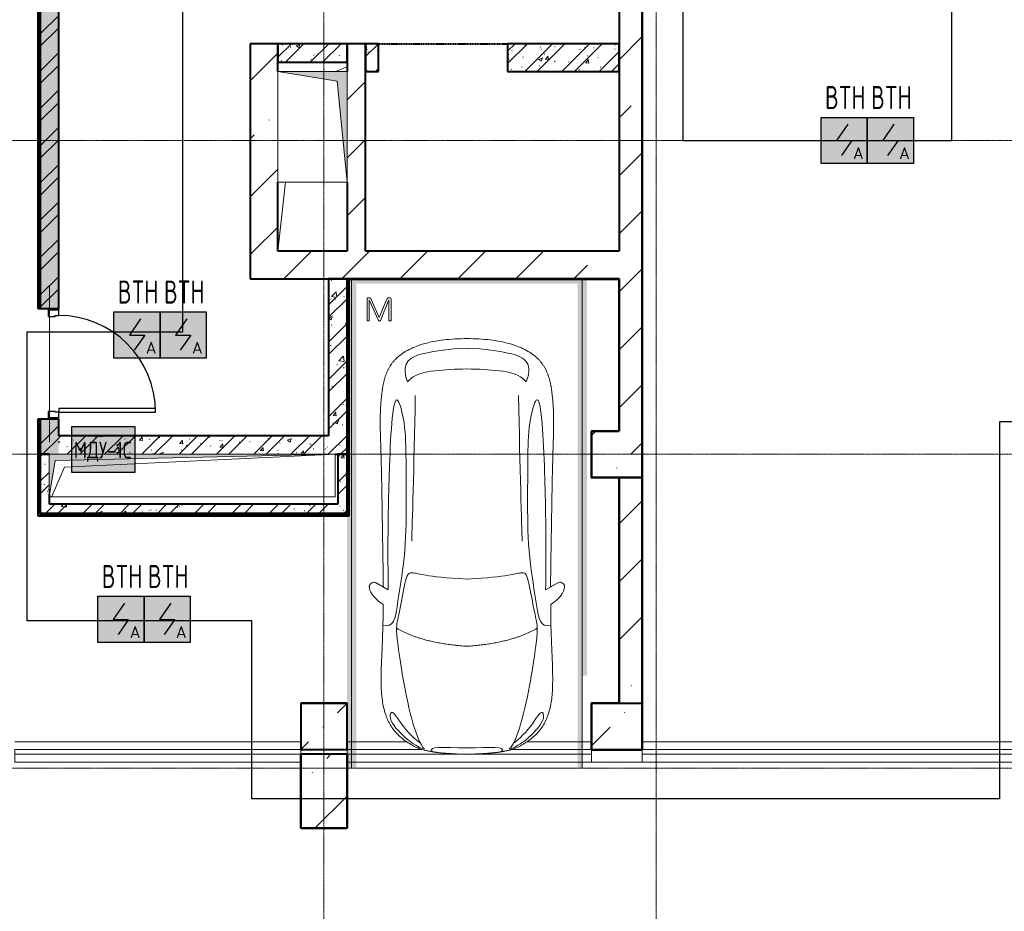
# Model space of a CAD drawing. Header units: millimetres. Extents: x -135639 to 224623, y -383017 to -59102.
# Tile 136 of 256: x 121296 to 131969, y -347868 to -338207. Entities that reach past the tile are written whole.
import ezdxf
from ezdxf.enums import TextEntityAlignment as Align

# ---------------------------------------------------------------- set-up
doc = ezdxf.new("R2010")
doc.units = ezdxf.units.MM
for name, pattern in [('CONTINOUS', [0]), ('Линия сетки', [25, 20, -2.5, 0, -2.5]), ('Невидимые', [5, 3, -2]), ('Штрих_3_1_5_', [4.5, 3, -1.5]), ('Штрих_3_3_', [6, 3, -3]), ('Штриховая_ш3 п1_5', [4.5, 3, -1.5])]:
    doc.linetypes.add(name, pattern=pattern)
for name, color, linetype, lineweight in [('A-000-M_MASS', 7, 'Continuous', 18), ('A-000-MH_MASS', 7, 'Невидимые', 18), ('A-200-M_WALL', 7, 'Continuous', 18), ('A-200-M_WALL_EXT', 7, 'Continuous', 18), ('A-200-M_WALL_INT', 7, 'Continuous', 18), ('A-200-M_WALL_PAT', 7, 'Continuous', 40), ('A-325-M_DOOR', 7, 'Continuous', 18), ('A-325-M_DOOR__FRAME', 7, 'Continuous', 30), ('A-325-M_DOOR_PANEL', 7, 'Continuous', 30), ('C-953-M_PARKING', 7, 'Continuous', 18), ('C-953-MH_PARKING', 7, 'Невидимые', 18), ('M-567-M_MECH_EQP', 7, 'Continuous', 18), ('S-280-M_COLUMN', 7, 'Continuous', 18), ('S-280-M_STRUCT_FRAME', 7, 'Continuous', 18), ('Z-030-M_GRID', 7, 'Continuous', 9), ('Z-060-M_DETAIL', 7, 'Continuous', 18), ('Арматура воздуховодов', 7, 'Continuous', 18), ('ОС', 5, 'Continuous', 25), ('ПС', 7, 'Continuous', 40), ('СС-011-ПОЖ-СИГНАЛИЗАЦИЯ', 1, 'Continuous', 30)]:
    doc.layers.add(name, color=color, linetype=linetype, lineweight=lineweight)
doc.layers.add('A-010-M_ROOM_SEPARATION', color=4, linetype='Штриховая_ш3 п1_5', lineweight=40, true_color=0x00ffff)
doc.layers.add('ССПС', color=5, linetype='Continuous')
doc.styles.add('1111', font='isocpeur.ttf')
pattern_1 = [(50, (0, 0), (437.2423, -38.2536), [45.72, -502.92]), (355, (0, 0), (-84.5828, 458.5367), [36.576, -402.336]), (100.451, (36.44, -3.2), (352.662, 420.2802), [38.856, -427.416]), (46.184, (0, 121.9), (650.59, -100.9033), [68.58, -754.38]), (96.636, (54.2, 113.5), (569.766, 593.8263), [58.284, -641.125]), (351.184, (0, 121.9), (569.7716, 593.8214), [54.864, -603.504]), (21, (60.96, 91.44), (363.87505, -245.4366), [45.72, -502.92]), (326, (60.96, 91.44), (148.3253, 442.0518), [36.576, -402.336]), (71.451, (91.3, 71), (512.201, 196.6115), [38.856, -427.416]), (37.5, (0, 0), (7.41278, 202.93179), [6.706, -390.754, 6.706, -401.726, -403.86]), (37.5, (0, 0), (7.41278, 202.93179), [-805.891, 6.706, -397.154]), (7.5, (0, 0), (160.36715, 240.43305), [6.706, -226.162, 6.706, -381.61, -153.924]), (7.5, (0, 0), (160.36715, 240.43305), [-621.182, 6.706, -147.218]), (327.5, (-135.94, 0), (325.41783, -13.7491), [6.706, -145.694, 6.706, -468.782, -630.936]), (327.5, (-135.94, 0), (325.41783, -13.7491), [-627.888, 6.706, -624.23]), (317.5, (-196.9, 0), (355.51, 61.0244), [6.706, -191.414, 6.706, -309.067, -448.056]), (317.5, (-196.9, 0), (355.51, 61.0244), [-513.893, 6.706, -441.35])]
pattern_2 = [(45, (0, 0), (-202.05576, 202.05576), []), (45, (134.7, 0), (-202.05576, 202.05576), [])]
pattern_3 = [(0, (0, 0), (812.8, 203.2), [67.056, -542.544, 67.056, -542.544, -3251.2]), (0, (0, 0), (812.8, 203.2), [-1219.2, 67.056, -1152.144, 67.056, -542.544, -1422.4]), (0, (0, 0), (812.8, 203.2), [-3048, 67.056, -339.344, 67.056, -948.944]), (120, (304.8, 101.6), (-582.37636, 602.30545), [67.056, -542.544, 67.056, -542.544, -3251.2]), (120, (304.8, 101.6), (-582.37636, 602.30545), [-1219.2, 67.056, -1152.144, 67.056, -542.544, -1422.4]), (120, (304.8, 101.6), (-582.37636, 602.30545), [-3048, 67.056, -339.344, 67.056, -948.944]), (240, (406.4, 508), (-230.42364, -805.50545), [67.056, -542.544, 67.056, -542.544, -3251.2]), (240, (406.4, 508), (-230.42364, -805.50545), [-1219.2, 67.056, -1152.144, 67.056, -542.544, -1422.4]), (240, (406.4, 508), (-230.42364, -805.50545), [-3048, 67.056, -339.344, 67.056, -948.944])]
pattern_4 = [(45, (0, 0), (-628.618, 628.618), []), (45, (628.6, 0), (-628.618, 628.618), [1111.25, -222.25, 6.706, -215.544])]

# ---------------------------------------------------------------- blocks, each defined once
blk = doc.blocks.new('101_Дверь_Однопольная - _ПЧ_Мет_1000х2000_Лифтовой холл_EI60_Л-4431930-B2_-11_400_')
at = {"layer": 'A-325-M_DOOR', "color": 253, "lineweight": 30, "true_color": 0xaaaaaa}
for p, q in [((-585, 100), (-600, 100)), ((-600, 100), (-600, -15)), ((-585, -15), (-585, 100)), ((600, 100), (585, 100)), ((585, 100), (585, -15)), ((600, -15), (600, 100)), ((-600, -15), (-585, -15)), ((585, -15), (600, -15))]:
    blk.add_line(p, q, dxfattribs=at)
at = {"layer": 'A-325-M_DOOR__FRAME', "color": 253, "true_color": 0xaaaaaa}
for p, q in [((-525, 100), (-585, 100)), ((-585, 100), (-585, -15)), ((-525, 60), (-525, 100)), ((-515, 60), (-525, 60)), ((-515, -15), (-515, 60)), ((525, 60), (515, 60)), ((515, 60), (515, -15)), ((585, 100), (525, 100)), ((525, 100), (525, 60)), ((585, -15), (585, 100)), ((-585, -15), (-515, -15)), ((515, -15), (585, -15))]:
    blk.add_line(p, q, dxfattribs=at)
at = {"layer": 'A-325-M_DOOR_PANEL', "color": 253, "true_color": 0xaaaaaa}
for p, q in [((525, 1150), (485, 1150)), ((485, 1150), (485, 100)), ((525, 100), (525, 1150)), ((485, 100), (525, 100))]:
    blk.add_line(p, q, dxfattribs=at)
blk.add_arc((525, 100), 1050, 90, 180, dxfattribs=at)
blk = doc.blocks.new('A_MEQ_OpeningShaft-Rectangular - ОВ-2726988-B2_-11_400_')
at = {"layer": 'Z-060-M_DETAIL', "true_color": 0xe2e2e2}
blk.add_hatch(color=254, dxfattribs=at).paths.add_polyline_path([(1200, 0), (0, 0), (0, -750), (107, -107)])
at = {"layer": 'A-000-MH_MASS', "color": 253, "linetype": 'Continuous', "true_color": 0xaaaaaa}
for p, q in [((1200, 0), (0, 0)), ((0, 0), (0, -750)), ((1200, -750), (1200, 0)), ((0, -750), (1200, -750))]:
    blk.add_line(p, q, dxfattribs=at)
at = {"layer": 'Z-060-M_DETAIL', "color": 253, "true_color": 0xaaaaaa}
for p, q in [((1200, 0), (107, -107)), ((1200, -750), (1200, 0)), ((1200, 0), (0, 0)), ((0, 0), (0, -750)), ((107, -107), (1200, 0)), ((1200, 0), (1200, -750)), ((107, -107), (0, -750)), ((0, -750), (107, -107)), ((0, -750), (1200, -750)), ((0, -750), (1200, -750))]:
    blk.add_line(p, q, dxfattribs=at)
blk = doc.blocks.new('A_MEQ_OpeningShaft-Rectangular1 - HV_ОВ-2726968-B2_-11_400_')
at = {"layer": 'Z-060-M_DETAIL', "true_color": 0xe2e2e2}
blk.add_hatch(color=254, dxfattribs=at).paths.add_polyline_path([(0, -460), (66, -66), (3100, 0), (0, 0)])
at = {"layer": 'Z-060-M_DETAIL', "color": 253, "true_color": 0xaaaaaa}
for p, q in [((3100, 0), (0, 0)), ((0, 0), (0, -460)), ((0, -460), (66, -66)), ((66, -66), (3100, 0)), ((3100, 0), (3100, -460)), ((0, -460), (3100, -460))]:
    blk.add_line(p, q, dxfattribs=at)
blk = doc.blocks.new('A_PAR_Parking - M-V23-B2_-11_400_')
at = {"layer": 'C-953-M_PARKING', "true_color": 0xf7f9fb}
blk.add_hatch(color=7, dxfattribs=at).paths.add_polyline_path([(1300, -2650), (1300, 2650), (1200, 2650), (1200, -2600), (-1200, -2600), (-1200, 2650), (-1250, 2650), (-1250, 1650), (-1300, 1650), (-1300, -2650), (1250, -2650)])
at = {"layer": 'A-000-M_MASS', "color": 253, "true_color": 0xaaaaaa}
for p, q in [((-853, 717), (-993, 639)), ((-906, 687), (-993, 639)), ((853, 717), (993, 639)), ((993, 639), (906, 687))]:
    blk.add_line(p, q, dxfattribs=at)
for centre, start, end in [((-1010, 678), 223.4184, 293.9305), ((1010, 678), 246.0695, 316.5816)]:
    blk.add_arc(centre, 42.2, start, end, dxfattribs=at)
for points, knots in [([(-908, 876), (-908, 976), (-911, 1161), (-920, 1362), (-926, 1508), (-930, 1645), (-930, 1769), (-922, 1880), (-911, 1957), (-894, 2031), (-871, 2100), (-841, 2165), (-809, 2216), (-779, 2254), (-754, 2281), (-727, 2307), (-698, 2332), (-667, 2355), (-636, 2376), (-604, 2395), (-574, 2412), (-545, 2426), (-519, 2438), (-500, 2445), (-485, 2450), (-474, 2453), (-463, 2456), (-452, 2458), (-440, 2461), (-428, 2463), (-414, 2466), (-402, 2468), (-391, 2470), (-383, 2471), (-376, 2473), (-370, 2474), (-363, 2475), (-356, 2476), (-349, 2477), (-343, 2478), (-337, 2479), (-330, 2480), (-324, 2481), (-317, 2481), (-309, 2482), (-301, 2483), (-293, 2484), (-285, 2485), (-276, 2486), (-263, 2487), (-249, 2488), (-235, 2489), (-223, 2490), (-211, 2491), (-199, 2492), (-186, 2493), (-168, 2494), (-148, 2495), (-127, 2496), (-106, 2497), (-77, 2498), (-40, 2500), (-13, 2501), (1, 2501)], [-1, -1, -1, -1, -0.913265, -0.826531, -0.783163, -0.739796, -0.653061, -0.612245, -0.571429, -0.530612, -0.489796, -0.44898, -0.408163, -0.387755, -0.367347, -0.346939, -0.326531, -0.306122, -0.285714, -0.265306, -0.244898, -0.22449, -0.204082, -0.183673, -0.173469, -0.163265, -0.153061, -0.142857, -0.132653, -0.122449, -0.112245, -0.102041, -0.096939, -0.091837, -0.086735, -0.084184, -0.081633, -0.076531, -0.07398, -0.071429, -0.068878, -0.066327, -0.063776, -0.061224, -0.058673, -0.056122, -0.053571, -0.05102, -0.048469, -0.045918, -0.040816, -0.038265, -0.035714, -0.033163, -0.030612, -0.028061, -0.02551, -0.020408, -0.017857, -0.015306, -0.010204, -0.005102, 0, 0, 0, 0]), ([(1, 2501), (22, 2500), (51, 2499), (88, 2498), (113, 2497), (137, 2496), (160, 2494), (181, 2493), (201, 2492), (219, 2491), (237, 2489), (253, 2488), (268, 2487), (282, 2485), (295, 2484), (307, 2483), (320, 2481), (330, 2480), (338, 2479), (345, 2478), (350, 2477), (356, 2476), (361, 2475), (366, 2474), (371, 2473), (377, 2472), (385, 2471), (393, 2469), (403, 2467), (416, 2465), (434, 2462), (454, 2458), (476, 2453), (498, 2446), (521, 2437), (555, 2422), (605, 2396), (669, 2355), (730, 2307), (773, 2263), (802, 2225), (823, 2195), (841, 2164), (857, 2132), (871, 2099), (887, 2053), (904, 1994), (915, 1931), (922, 1879), (926, 1839), (928, 1798), (930, 1756), (930, 1720), (931, 1690), (931, 1667), (930, 1645), (930, 1621), (929, 1598), (929, 1566), (927, 1526), (925, 1459), (919, 1336), (911, 1145), (908, 970), (908, 876)], [-1, -1, -1, -1, -0.992347, -0.98852, -0.984694, -0.980867, -0.977041, -0.973214, -0.969388, -0.965561, -0.961735, -0.957908, -0.954082, -0.950255, -0.946429, -0.942602, -0.938776, -0.933673, -0.931122, -0.928571, -0.92602, -0.923469, -0.920918, -0.918367, -0.915816, -0.913265, -0.908163, -0.903061, -0.897959, -0.887755, -0.877551, -0.857143, -0.836735, -0.816327, -0.795918, -0.77551, -0.734694, -0.693878, -0.653061, -0.612245, -0.591837, -0.571429, -0.55102, -0.530612, -0.510204, -0.489796, -0.44898, -0.408163, -0.387755, -0.367347, -0.346939, -0.326531, -0.306122, -0.295918, -0.285714, -0.27551, -0.265306, -0.255102, -0.244898, -0.22449, -0.204082, -0.163265, -0.081633, 0, 0, 0, 0]), ([(-480, 2441), (-586, 2392), (-719, 2283), (-847, 2128), (-828, 2057)], [0, 0, 0, 0, 0.53668, 1.024735, 1.024735, 1.024735, 1.024735]), ([(-828, 2057), (-803, 2016), (-728, 2173), (-566, 2339), (-505, 2381)], [0, 0, 0, 0, 0.497572, 1.022643, 1.022643, 1.022643, 1.022643]), ([(-459, 2446), (-508, 2398), (-601, 2147), (-696, 1684), (-744, 1354), (-774, 1106), (-734, 996), (-660, 552), (-618, 522), (-447, 565), (-234, 590), (-2, 602)], [0, 0, 0, 0, 0.884172, 2.058368, 3.212407, 3.977765, 4.871213, 5.547774, 6.288901, 6.772879, 7.454401, 7.454401, 7.454401, 7.454401]), ([(459, 2446), (508, 2398), (601, 2147), (696, 1684), (744, 1354), (774, 1106), (734, 996), (660, 552), (618, 522), (447, 565), (234, 590), (2, 602)], [0, 0, 0, 0, 0.884172, 2.058368, 3.212407, 3.977765, 4.871213, 5.547774, 6.288901, 6.772879, 7.454401, 7.454401, 7.454401, 7.454401]), ([(480, 2441), (586, 2392), (719, 2283), (847, 2128), (828, 2057)], [0, 0, 0, 0, 0.53668, 1.024735, 1.024735, 1.024735, 1.024735]), ([(828, 2057), (803, 2016), (728, 2173), (566, 2339), (505, 2381)], [0, 0, 0, 0, 0.497572, 1.022643, 1.022643, 1.022643, 1.022643]), ([(-908, 1106), (-792, 1130), (-753, 859), (-663, 332), (-655, -196), (-661, -684), (-663, -1068), (-764, -1443), (-817, -1157), (-842, -605), (-857, -17), (-857, 454), (-853, 717)], [0, 0, 0, 0, 1.013953, 2.476159, 4.172855, 5.704608, 7.082231, 8.244161, 9.589947, 11.154659, 12.917121, 14.362976, 14.362976, 14.362976, 14.362976]), ([(908, 1106), (792, 1130), (753, 859), (663, 332), (655, -196), (661, -684), (663, -1068), (764, -1443), (817, -1157), (842, -605), (857, -17), (857, 454), (853, 717)], [0, 0, 0, 0, 1.013953, 2.476159, 4.172855, 5.704608, 7.082231, 8.244161, 9.589947, 11.154659, 12.917121, 14.362976, 14.362976, 14.362976, 14.362976]), ([(-1041, 649), (-1044, 652), (-1049, 657), (-1053, 664), (-1055, 669), (-1057, 675), (-1058, 682), (-1058, 688), (-1058, 702), (-1052, 723), (-1036, 756), (-1011, 790), (-985, 818), (-962, 839), (-944, 853), (-926, 866), (-914, 873), (-908, 876)], [-1, -1, -1, -1, -0.941667, -0.9125, -0.883333, -0.854167, -0.825, -0.795833, -0.766667, -0.65, -0.533333, -0.4, -0.266667, -0.2, -0.133333, -0.066667, 0, 0, 0, 0]), ([(908, 876), (913, 873), (923, 867), (944, 853), (971, 832), (1000, 803), (1026, 771), (1043, 742), (1053, 719), (1057, 703), (1059, 690), (1058, 680), (1056, 673), (1054, 666), (1050, 658), (1045, 652), (1041, 649)], [-1, -1, -1, -1, -0.941667, -0.883333, -0.766667, -0.65, -0.533333, -0.4, -0.333333, -0.266667, -0.2, -0.166667, -0.133333, -0.1, -0.066667, 0, 0, 0, 0]), ([(0, -2004), (-45, -2004), (-132, -2001), (-252, -1991), (-362, -1974), (-462, -1950), (-551, -1921), (-630, -1886), (-686, -1853), (-726, -1824), (-753, -1802), (-774, -1782), (-789, -1766), (-799, -1753), (-809, -1740), (-819, -1727), (-828, -1714), (-836, -1701), (-844, -1688), (-851, -1674), (-858, -1661), (-864, -1647), (-870, -1634), (-876, -1620), (-881, -1606), (-885, -1592), (-890, -1578), (-894, -1565), (-897, -1551), (-901, -1537), (-904, -1524), (-907, -1510), (-909, -1497), (-912, -1483), (-914, -1470), (-916, -1457), (-918, -1444), (-919, -1432), (-921, -1419), (-923, -1403), (-925, -1383), (-928, -1361), (-930, -1339), (-932, -1318), (-934, -1290), (-936, -1257), (-938, -1218), (-939, -1179), (-940, -1139), (-940, -1097), (-939, -1039), (-938, -958), (-934, -846), (-931, -714), (-926, -559), (-923, -376), (-919, -163), (-915, 82), (-911, 315), (-908, 521), (-907, 631), (-906, 687)], [-1, -1, -1, -1, -0.97619, -0.952381, -0.928571, -0.904762, -0.880952, -0.857143, -0.833333, -0.821429, -0.809524, -0.797619, -0.791667, -0.785714, -0.779762, -0.77381, -0.767857, -0.761905, -0.755952, -0.75, -0.744048, -0.738095, -0.732143, -0.72619, -0.720238, -0.714286, -0.708333, -0.702381, -0.696429, -0.690476, -0.684524, -0.678571, -0.672619, -0.666667, -0.660714, -0.654762, -0.64881, -0.642857, -0.636905, -0.630952, -0.619048, -0.607143, -0.595238, -0.583333, -0.571429, -0.547619, -0.52381, -0.5, -0.47619, -0.452381, -0.428571, -0.380952, -0.333333, -0.285714, -0.238095, -0.190476, -0.142857, -0.095238, -0.047619, -0.02381, 0, 0, 0, 0]), ([(906, 687), (907, 631), (908, 521), (911, 367), (913, 222), (916, 41), (919, -163), (923, -376), (926, -559), (930, -688), (932, -780), (934, -844), (936, -902), (938, -956), (939, -1007), (940, -1053), (940, -1097), (940, -1139), (939, -1179), (938, -1218), (936, -1257), (934, -1290), (932, -1318), (930, -1339), (928, -1361), (925, -1383), (923, -1403), (921, -1419), (919, -1432), (918, -1444), (916, -1457), (914, -1470), (912, -1483), (909, -1497), (907, -1510), (904, -1524), (901, -1537), (897, -1551), (894, -1565), (890, -1578), (885, -1592), (881, -1606), (876, -1620), (870, -1634), (864, -1647), (858, -1661), (851, -1674), (844, -1688), (836, -1701), (828, -1714), (819, -1727), (809, -1740), (799, -1753), (789, -1766), (774, -1782), (753, -1802), (726, -1824), (686, -1853), (607, -1900), (495, -1942), (362, -1974), (252, -1991), (132, -2001), (45, -2004), (0, -2004)], [-1, -1, -1, -1, -0.97619, -0.952381, -0.928571, -0.904762, -0.857143, -0.809524, -0.761905, -0.714286, -0.690476, -0.666667, -0.642857, -0.619048, -0.595238, -0.571429, -0.547619, -0.52381, -0.5, -0.47619, -0.452381, -0.428571, -0.416667, -0.404762, -0.392857, -0.380952, -0.369048, -0.363095, -0.357143, -0.35119, -0.345238, -0.339286, -0.333333, -0.327381, -0.321429, -0.315476, -0.309524, -0.303571, -0.297619, -0.291667, -0.285714, -0.279762, -0.27381, -0.267857, -0.261905, -0.255952, -0.25, -0.244048, -0.238095, -0.232143, -0.22619, -0.220238, -0.214286, -0.208333, -0.202381, -0.190476, -0.178571, -0.166667, -0.142857, -0.095238, -0.071429, -0.047619, -0.02381, 0, 0, 0, 0]), ([(-643, -1535), (-732, -1765), (-468, -1855), (-203, -1891), (-2, -1902)], [0, 0, 0, 0, 0.867049, 1.684227, 1.684227, 1.684227, 1.684227]), ([(-643, -1535), (-570, -1622), (-349, -1664), (-124, -1672), (-2, -1676)], [0, 0, 0, 0, 0.616728, 1.242165, 1.242165, 1.242165, 1.242165]), ([(643, -1535), (732, -1765), (468, -1855), (203, -1891), (2, -1902)], [0, 0, 0, 0, 0.867049, 1.684227, 1.684227, 1.684227, 1.684227]), ([(643, -1535), (570, -1622), (349, -1664), (124, -1672), (2, -1676)], [0, 0, 0, 0, 0.616728, 1.242165, 1.242165, 1.242165, 1.242165])]:
    blk.add_open_spline(points, degree=3, knots=knots, dxfattribs=at)
for points, degree in [([(-376, 2470), (-425, 2412), (-257, 2425), (-2, 2432)], 3), ([(376, 2470), (425, 2412), (257, 2425), (2, 2432)], 3), ([(-2, 1330), (-478, 1299), (-762, 1135)], 2), ([(2, 1330), (478, 1299), (762, 1135)], 2), ([(-599, 190), (-592, 24), (-575, -588), (-560, -1389)], 3), ([(599, 190), (592, 24), (575, -588), (560, -1389)], 3)]:
    blk.add_open_spline(points, degree=degree, dxfattribs=at)
at = {"layer": 'C-953-M_PARKING', "color": 253, "true_color": 0xaaaaaa}
for p, q in [((-1250, -2650), (-1250, 2650)), ((1250, 2650), (1250, -2650)), ((823, -2198), (822, -2200)), ((822, -2200), (822, -2434)), ((825, -2196), (823, -2198)), ((823, -2198), (825, -2196)), ((828, -2195), (825, -2196)), ((825, -2196), (828, -2195)), ((834, -2195), (828, -2195)), ((840, -2195), (834, -2195)), ((844, -2196), (840, -2195)), ((840, -2195), (844, -2196)), ((846, -2198), (844, -2196)), ((844, -2196), (846, -2198)), ((846, -2200), (846, -2198)), ((938, -2199), (846, -2425)), ((846, -2425), (846, -2200)), ((869, -2430), (950, -2232)), ((939, -2197), (938, -2199)), ((938, -2199), (939, -2197)), ((941, -2196), (939, -2197)), ((939, -2197), (941, -2196)), ((944, -2195), (941, -2196)), ((941, -2196), (944, -2195)), ((949, -2195), (944, -2195)), ((944, -2195), (949, -2195)), ((953, -2195), (949, -2195)), ((949, -2195), (953, -2195)), ((950, -2232), (1037, -2429)), ((956, -2196), (953, -2195)), ((953, -2195), (956, -2196)), ((958, -2197), (956, -2196)), ((956, -2196), (958, -2197)), ((960, -2199), (958, -2197)), ((958, -2197), (960, -2199)), ((1059, -2425), (960, -2199)), ((1061, -2196), (1059, -2198)), ((1059, -2198), (1061, -2196)), ((1059, -2198), (1059, -2200)), ((1059, -2200), (1059, -2425)), ((1065, -2195), (1061, -2196)), ((1061, -2196), (1065, -2195)), ((1070, -2195), (1065, -2195)), ((1076, -2195), (1070, -2195)), ((1080, -2196), (1076, -2195)), ((1076, -2195), (1080, -2196)), ((1082, -2198), (1080, -2196)), ((1080, -2196), (1082, -2198)), ((1083, -2200), (1082, -2198)), ((1082, -2198), (1083, -2200)), ((1083, -2434), (1083, -2200)), ((822, -2434), (826, -2443)), ((826, -2443), (833, -2446)), ((833, -2446), (846, -2446)), ((846, -2446), (855, -2445)), ((855, -2445), (861, -2442)), ((861, -2442), (866, -2437)), ((866, -2437), (869, -2430)), ((1037, -2429), (1041, -2437)), ((1041, -2437), (1046, -2442)), ((1046, -2442), (1051, -2445)), ((1051, -2445), (1058, -2446)), ((1058, -2446), (1072, -2446)), ((1072, -2446), (1075, -2445)), ((1075, -2445), (1072, -2446)), ((1075, -2445), (1079, -2443)), ((1079, -2443), (1075, -2445)), ((1079, -2443), (1082, -2440)), ((1082, -2440), (1079, -2443)), ((1082, -2440), (1083, -2434)), ((1250, -2650), (-1250, -2650))]:
    blk.add_line(p, q, dxfattribs=at)
at = {"layer": 'C-953-MH_PARKING', "color": 253, "linetype": 'Штрих_3_3_', "true_color": 0xaaaaaa}
blk.add_line((-1200, 2650), (1200, 2650), dxfattribs=at)
blk = doc.blocks.new('ПР - _ПЧ_1200_200_Оп250-250_Шаг300_Арм16_Арм10-V55-B2_-11_400_')
at = {"layer": 'S-280-M_STRUCT_FRAME', "color": 21, "true_color": 0xffaaaa}
for p, q in [((-850, 0), (850, 0)), ((-850, 0), (-600, 0)), ((-515, 0), (515, 0)), ((-515, 0), (515, 0)), ((600, 0), (850, 0))]:
    blk.add_line(p, q, dxfattribs=at)
blk = doc.blocks.new('CP_ДШ_Hanytex_TopJoint 24C_Половина - CP_ДШ_Hanytex_TopJoint 24C_Половина-3657787-B2_-11_400_')
at = {"layer": 'A-000-M_MASS', "color": 253, "true_color": 0xaaaaaa}
for p, q in [((0, -25), (0, 110)), ((550, 110), (0, 110)), ((550, 110), (550, -25))]:
    blk.add_line(p, q, dxfattribs=at)
blk = doc.blocks.new('CP_ДШ_Hanytex_TopJoint 24C - CP_ДШ_Hanytex_TopJoint 24C-3950275-B2_-11_400_')
at = {"layer": 'A-000-M_MASS', "color": 253, "true_color": 0xaaaaaa}
for p, q in [((4150, 110), (0, 110)), ((4150, 110), (4150, -25)), ((4150, 25), (0, 25)), ((0, 25), (0, -25)), ((0, -110), (0, 25)), ((4150, -25), (4150, 25)), ((0, -25), (4150, -25)), ((4150, -110), (0, -110))]:
    blk.add_line(p, q, dxfattribs=at)
blk = doc.blocks.new('CP_ДШ_Hanytex_TopJoint 24C - CP_ДШ_Hanytex_TopJoint 24C-3950276-B2_-11_400_')
at = {"layer": 'A-000-M_MASS', "color": 253, "true_color": 0xaaaaaa}
for p, q in [((0, -25), (0, 110)), ((2650, 110), (0, 110)), ((1319, 25), (0, 25)), ((0, 25), (0, -25)), ((2650, 25), (1382, 25)), ((2650, -25), (2650, 25)), ((2650, 25), (2650, -25)), ((0, -25), (867, -25)), ((1833, -25), (2650, -25)), ((698, -110), (0, -110)), ((2650, -110), (2003, -110))]:
    blk.add_line(p, q, dxfattribs=at)
blk = doc.blocks.new('CP_ДШ_Hanytex_TopJoint 24C - CP_ДШ_Hanytex_TopJoint 24C-V109-B2_-11_400_')
at = {"layer": 'A-000-M_MASS', "color": 253, "true_color": 0xaaaaaa}
for p, q in [((3100, 110), (0, 110)), ((3100, 110), (3100, -25)), ((3100, 25), (0, 25)), ((0, 25), (0, -25)), ((0, -25), (0, 25)), ((3100, -25), (3100, 25)), ((0, -25), (3100, -25)), ((3100, -110), (0, -110))]:
    blk.add_line(p, q, dxfattribs=at)
blk = doc.blocks.new('135_SLK_GD_AR_rvt-1-B2_-11_400_')
at = {"layer": 'A-200-M_WALL_PAT', "lineweight": 9, "true_color": 0xaaaaaa}
h = blk.add_hatch(dxfattribs=at)
h.set_pattern_fill('FP_4', color=253, style=0, pattern_type=2)
h.set_pattern_definition(pattern_3)
h.paths.add_polyline_path([(130055, 18160), (130075, 18160), (130075, 19180), (130055, 19180), (130055, 18908)])
h.paths.add_polyline_path([(130055, 20380), (130075, 20380), (130075, 28770), (130055, 28770), (130055, 24236)])
h = blk.add_hatch(dxfattribs=at)
h.set_pattern_fill('FP_1', color=253, style=0, pattern_type=2)
h.set_pattern_definition(pattern_1)
h.paths.add_polyline_path([(130075, 18800), (130275, 18800), (130275, 19180), (130075, 19180), (130075, 18908)])
h.paths.add_polyline_path([(130160, 20380), (130275, 20380), (130275, 28750), (130075, 28750), (130075, 20380)])
h = blk.add_hatch(dxfattribs=at)
h.set_pattern_fill('FP_2', color=253, style=0, pattern_type=2)
h.set_pattern_definition(pattern_2)
h.paths.add_polyline_path([(130075, 18800), (130275, 18800), (130275, 19180), (130075, 19180), (130075, 18908)])
h.paths.add_polyline_path([(130160, 20380), (130275, 20380), (130275, 28750), (130075, 28750), (130075, 20380)])
h = blk.add_hatch(dxfattribs=at)
h.set_pattern_fill('FP_1', color=253, style=0, pattern_type=2)
h.set_pattern_definition(pattern_1)
h.paths.add_polyline_path([(133400, 23050), (133400, 23250), (132650, 23250), (132650, 23050)])
h = blk.add_hatch(dxfattribs=at)
h.set_pattern_fill('FP_2', color=253, style=0, pattern_type=2)
h.set_pattern_definition(pattern_2)
h.paths.add_polyline_path([(133400, 23050), (133400, 23250), (132650, 23250), (132650, 23050)])
h = blk.add_hatch(dxfattribs=at)
h.set_pattern_fill('FP_1', color=253, style=0, pattern_type=2)
h.set_pattern_definition(pattern_1)
h.paths.add_polyline_path([(133740, 22950), (133740, 23250), (133600, 23250), (133600, 22950)])
h = blk.add_hatch(dxfattribs=at)
h.set_pattern_fill('FP_2', color=253, style=0, pattern_type=2)
h.set_pattern_definition(pattern_2)
h.paths.add_polyline_path([(133740, 22950), (133740, 23250), (133600, 23250), (133600, 22950)])
h = blk.add_hatch(dxfattribs=at)
h.set_pattern_fill('FP_1', color=253, style=0, pattern_type=2)
h.set_pattern_definition(pattern_1)
h.paths.add_polyline_path([(136350, 22950), (136350, 23250), (135140, 23250), (135140, 22950), (135215, 22950)])
h = blk.add_hatch(dxfattribs=at)
h.set_pattern_fill('FP_2', color=253, style=0, pattern_type=2)
h.set_pattern_definition(pattern_2)
h.paths.add_polyline_path([(136350, 22950), (136350, 23250), (135140, 23250), (135140, 22950), (135215, 22950)])
h = blk.add_hatch(dxfattribs=at)
h.set_pattern_fill('FP_1', color=253, style=0, pattern_type=2)
h.set_pattern_definition(pattern_1)
h.paths.add_polyline_path([(133400, 19000), (133400, 20700), (133200, 20700), (133200, 19000)])
h = blk.add_hatch(dxfattribs=at)
h.set_pattern_fill('FP_2', color=253, style=0, pattern_type=2)
h.set_pattern_definition(pattern_2)
h.paths.add_polyline_path([(133400, 19000), (133400, 20700), (133200, 20700), (133200, 19000)])
h = blk.add_hatch(dxfattribs=at)
h.set_pattern_fill('FP_4', color=253, style=0, pattern_type=2)
h.set_pattern_definition(pattern_3)
h.paths.add_polyline_path([(133420, 18140), (133420, 20700), (133400, 20700), (133400, 18140)])
h = blk.add_hatch(dxfattribs=at)
h.set_pattern_fill('FP_1', color=253, style=0, pattern_type=2)
h.set_pattern_definition(pattern_1)
h.paths.add_polyline_path([(132442, 18800), (133400, 18800), (133400, 19000), (130275, 19000), (130275, 18800)])
h = blk.add_hatch(dxfattribs=at)
h.set_pattern_fill('FP_2', color=253, style=0, pattern_type=2)
h.set_pattern_definition(pattern_2)
h.paths.add_polyline_path([(132442, 18800), (133400, 18800), (133400, 19000), (130275, 19000), (130275, 18800)])
h = blk.add_hatch(dxfattribs=at)
h.set_pattern_fill('FP_1', color=253, style=0, pattern_type=2)
h.set_pattern_definition(pattern_1)
h.paths.add_polyline_path([(130175, 18160), (130175, 18370), (130170, 18340), (130170, 18800), (130075, 18800), (130075, 18160)])
h = blk.add_hatch(dxfattribs=at)
h.set_pattern_fill('FP_2', color=253, style=0, pattern_type=2)
h.set_pattern_definition(pattern_2)
h.paths.add_polyline_path([(130175, 18160), (130175, 18370), (130170, 18340), (130170, 18800), (130075, 18800), (130075, 18160)])
h = blk.add_hatch(dxfattribs=at)
h.set_pattern_fill('FP_1', color=253, style=0, pattern_type=2)
h.set_pattern_definition(pattern_1)
h.paths.add_polyline_path([(133400, 18160), (133400, 18800), (133300, 18800), (133300, 18160)])
h = blk.add_hatch(dxfattribs=at)
h.set_pattern_fill('FP_2', color=253, style=0, pattern_type=2)
h.set_pattern_definition(pattern_2)
h.paths.add_polyline_path([(133400, 18160), (133400, 18800), (133300, 18800), (133300, 18160)])
h = blk.add_hatch(dxfattribs=at)
h.set_pattern_fill('FP_1', color=253, style=0, pattern_type=2)
h.set_pattern_definition(pattern_1)
h.paths.add_polyline_path([(133300, 18160), (133300, 18260), (130175, 18260), (130175, 18160), (133135, 18160)])
h = blk.add_hatch(dxfattribs=at)
h.set_pattern_fill('FP_2', color=253, style=0, pattern_type=2)
h.set_pattern_definition(pattern_2)
h.paths.add_polyline_path([(133300, 18160), (133300, 18260), (130175, 18260), (130175, 18160), (133135, 18160)])
h = blk.add_hatch(dxfattribs=at)
h.set_pattern_fill('FP_4', color=253, style=0, pattern_type=2)
h.set_pattern_definition(pattern_3)
h.paths.add_polyline_path([(133400, 18140), (133400, 18160), (130055, 18160), (130055, 18140), (133135, 18140)])
at = {"color": 253, "lineweight": 18, "true_color": 0xaaaaaa}
for p, q in [((133400, 23000), (133276, 22950)), ((132732, 21750), (132650, 21000)), ((133280, 18800), (130339, 18660)), ((130339, 18660), (130195, 18336))]:
    blk.add_line(p, q, dxfattribs=at)
at = {"layer": 'A-010-M_ROOM_SEPARATION', "color": 131, "linetype": 'Штрих_3_1_5_', "true_color": 0xaaffff}
blk.add_line((133740, 23250), (135140, 23250), dxfattribs=at)
at = {"layer": 'A-200-M_WALL', "color": 253, "lineweight": 40, "true_color": 0xaaaaaa}
for p, q in [((130055, 28770), (130055, 20380)), ((130075, 28750), (130075, 20380)), ((130075, 20380), (130075, 28750)), ((133420, 18140), (133420, 20700)), ((130055, 19180), (130055, 18160)), ((130075, 19180), (130075, 18800)), ((130075, 18800), (130075, 19180)), ((130170, 18800), (130075, 18800)), ((130075, 18800), (130170, 18800)), ((133300, 18800), (133400, 18800)), ((133400, 18800), (133300, 18800)), ((130055, 18140), (130055, 18160)), ((130055, 18140), (133400, 18140)), ((133420, 18140), (133400, 18140))]:
    blk.add_line(p, q, dxfattribs=at)
at = {"layer": 'A-200-M_WALL_INT', "color": 253, "lineweight": 40, "true_color": 0xaaaaaa}
for p, q in [((136602, 15598), (136602, 32900)), ((130050, 28775), (130050, 20380)), ((130275, 20380), (130275, 28550)), ((136600, 28200), (136600, 16100)), ((133400, 23250), (132650, 23250)), ((132650, 23250), (132650, 23050)), ((133400, 23050), (133400, 23250)), ((133740, 23250), (133600, 23250)), ((133600, 23250), (133600, 22950)), ((133740, 22950), (133740, 23250)), ((136350, 23250), (135140, 23250)), ((135140, 23250), (135140, 22950)), ((136350, 22950), (136350, 23250)), ((132650, 23050), (133400, 23050)), ((133600, 22950), (133740, 22950)), ((135140, 22950), (136350, 22950)), ((133200, 20700), (133200, 19000)), ((133400, 20700), (133200, 20700)), ((133400, 19000), (133400, 20700)), ((133400, 20700), (133400, 18160)), ((133425, 20700), (133400, 20700)), ((133425, 18135), (133425, 20700)), ((136348, 20700), (133425, 20700)), ((133425, 20700), (133425, 20698)), ((133425, 20698), (136348, 20698)), ((136350, 20700), (136348, 20700)), ((136348, 20698), (136348, 19052)), ((136350, 19052), (136350, 20700)), ((130050, 20380), (130075, 20380)), ((130075, 20380), (130160, 20380)), ((130075, 19180), (130050, 19180)), ((130050, 19180), (130050, 18160)), ((130160, 19180), (130075, 19180)), ((130275, 19000), (130275, 19180)), ((133200, 19000), (130275, 19000)), ((133400, 18800), (133400, 19000)), ((136050, 19052), (136048, 19052)), ((136048, 19052), (136048, 18550)), ((136348, 19052), (136050, 19052)), ((136050, 18550), (136050, 19050)), ((136050, 19050), (136350, 19050)), ((136350, 19050), (136350, 19052)), ((130075, 18800), (130075, 18160)), ((130075, 18160), (130075, 18800)), ((133270, 18800), (133300, 18800)), ((133300, 18800), (133300, 18260)), ((133400, 18160), (133400, 18800)), ((136048, 18550), (136048, 18548)), ((136048, 18548), (136348, 18548)), ((136348, 18550), (136050, 18550)), ((136350, 18550), (136348, 18550)), ((136348, 18548), (136348, 16102)), ((136350, 16102), (136350, 18550)), ((130175, 18260), (130175, 18370)), ((133300, 18260), (130175, 18260)), ((130050, 18160), (130050, 18140)), ((130075, 18160), (130175, 18160)), ((133400, 18160), (130075, 18160)), ((130175, 18160), (133300, 18160)), ((133300, 18160), (133400, 18160)), ((130050, 18140), (130050, 18135)), ((130050, 18135), (133400, 18135)), ((133400, 18135), (133420, 18135)), ((133420, 18135), (133425, 18135)), ((132900, 16102), (132898, 16102)), ((132898, 16102), (132898, 15600)), ((133402, 16102), (132900, 16102)), ((133402, 16100), (133402, 16102)), ((133402, 15600), (133402, 16100)), ((136050, 16102), (136048, 16102)), ((136048, 16102), (136048, 15600)), ((136348, 16102), (136050, 16102)), ((136350, 16100), (136350, 16102)), ((132898, 15600), (132900, 15600)), ((133400, 15600), (133402, 15600)), ((136048, 15600), (136048, 15598)), ((136048, 15598), (136600, 15598)), ((136600, 15598), (136602, 15598)), ((132900, 15550), (132898, 15550)), ((132898, 15550), (132898, 14750)), ((132900, 14750), (132900, 15550)), ((133400, 15550), (133400, 14750)), ((133402, 15550), (133400, 15550)), ((133402, 14748), (133402, 15550)), ((132898, 14750), (132898, 14748)), ((132898, 14748), (133400, 14748)), ((133400, 14750), (132900, 14750)), ((133400, 14748), (133402, 14748))]:
    blk.add_line(p, q, dxfattribs=at)
at = {"layer": 'A-000-M_MASS', "color": 253, "lineweight": 18, "true_color": 0xaaaaaa, "rotation": 180}
for name, p in [('CP_ДШ_Hanytex_TopJoint 24C - CP_ДШ_Hanytex_TopJoint 24C-V109-B2_-11_400_', (132900, 15575)), ('CP_ДШ_Hanytex_TopJoint 24C - CP_ДШ_Hanytex_TopJoint 24C-3950276-B2_-11_400_', (136050, 15575)), ('CP_ДШ_Hanytex_TopJoint 24C_Половина - CP_ДШ_Hanytex_TopJoint 24C_Половина-3657787-B2_-11_400_', (136600, 15575)), ('CP_ДШ_Hanytex_TopJoint 24C - CP_ДШ_Hanytex_TopJoint 24C-3950275-B2_-11_400_', (140750, 15575))]:
    blk.add_blockref(name, p, dxfattribs=at)
at = {"layer": 'A-325-M_DOOR', "color": 253, "lineweight": 18, "true_color": 0xaaaaaa, "rotation": 269.9999999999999}
blk.add_blockref('101_Дверь_Однопольная - _ПЧ_Мет_1000х2000_Лифтовой холл_EI60_Л-4431930-B2_-11_400_', (130175, 19780), dxfattribs=at)
at = {"layer": 'C-953-M_PARKING', "color": 253, "lineweight": 18, "true_color": 0xaaaaaa, "rotation": 180}
blk.add_blockref('A_PAR_Parking - M-V23-B2_-11_400_', (134700, 18050), dxfattribs=at)
at = {"layer": 'M-567-M_MECH_EQP', "color": 253, "lineweight": 18, "true_color": 0xaaaaaa, "rotation": 269.9999999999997}
blk.add_blockref('A_MEQ_OpeningShaft-Rectangular - ОВ-2726988-B2_-11_400_', (133400, 22950), dxfattribs=at)
at = {"layer": 'M-567-M_MECH_EQP', "color": 253, "lineweight": 18, "true_color": 0xaaaaaa}
blk.add_blockref('A_MEQ_OpeningShaft-Rectangular1 - HV_ОВ-2726968-B2_-11_400_', (130170, 18800), dxfattribs=at)
at = {"layer": 'S-280-M_STRUCT_FRAME', "color": 253, "lineweight": 18, "true_color": 0xaaaaaa, "rotation": 269.9999999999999}
blk.add_blockref('ПР - _ПЧ_1200_200_Оп250-250_Шаг300_Арм16_Арм10-V55-B2_-11_400_', (130175, 19780), dxfattribs=at)
blk = doc.blocks.new('135_SLK_GD_KR_rvt-1-B2_-11_400_')
at = {"layer": 'S-280-M_COLUMN', "lineweight": 9, "true_color": 0xaaaaaa}
h = blk.add_hatch(dxfattribs=at)
h.set_pattern_fill('FP_5', color=253, style=0, pattern_type=2)
h.set_pattern_definition(pattern_4)
h.paths.add_polyline_path([(133400, 14750), (133400, 15550), (132900, 15550), (132900, 14750)])
at = {"layer": 'S-280-M_COLUMN', "color": 253, "lineweight": 40, "true_color": 0xaaaaaa}
for p, q in [((133400, 15550), (132900, 15550)), ((132900, 15550), (132900, 14750)), ((133400, 14750), (133400, 15550)), ((132900, 14750), (133400, 14750))]:
    blk.add_line(p, q, dxfattribs=at)
blk = doc.blocks.new('Бетон-Прямоугольная-Колонна - CLM_Подземные этажи_В50-500х500-V341-B2_-11_400_')
at = {"layer": 'S-280-M_COLUMN', "lineweight": 9, "true_color": 0xaaaaaa}
h = blk.add_hatch(dxfattribs=at)
h.set_pattern_fill('FP_227', color=253, style=0, pattern_type=2)
h.set_pattern_definition([(45, (-133150, -15850), (-628.618, 628.618), []), (45, (-132521.4, -15850), (-628.618, 628.618), [1111.25, -222.25, 6.706, -215.544])])
h.paths.add_polyline_path([(250, -250), (250, 250), (-250, 250), (-250, -250)])
at = {"layer": 'S-280-M_COLUMN', "color": 253, "lineweight": 40, "true_color": 0xaaaaaa}
for p, q in [((250, 250), (-250, 250)), ((-250, 250), (-250, -250)), ((250, -250), (250, 250)), ((-250, -250), (250, -250))]:
    blk.add_line(p, q, dxfattribs=at)
blk = doc.blocks.new('Бетон-Прямоугольная-Колонна - CLM_Подземные этажи_В50-550х500-V342-B2_-11_400_')
at = {"layer": 'S-280-M_COLUMN', "lineweight": 9, "true_color": 0xaaaaaa}
h = blk.add_hatch(dxfattribs=at)
h.set_pattern_fill('FP_228', color=253, style=0, pattern_type=2)
h.set_pattern_definition([(45, (-136325, -15850), (-628.618, 628.618), []), (45, (-135696.4, -15850), (-628.618, 628.618), [1111.25, -222.25, 6.706, -215.544])])
h.paths.add_polyline_path([(275, -250), (275, 250), (-275, 250), (-275, -250)])
at = {"layer": 'S-280-M_COLUMN', "color": 253, "lineweight": 40, "true_color": 0xaaaaaa}
for p, q in [((275, 250), (-275, 250)), ((-275, 250), (-275, -250)), ((275, -250), (275, 250)), ((-275, -250), (275, -250))]:
    blk.add_line(p, q, dxfattribs=at)
blk = doc.blocks.new('135_SLK_K4_KR_rvt-1-B2_-11_400_')
at = {"layer": 'A-200-M_WALL_PAT', "lineweight": 9, "true_color": 0xaaaaaa}
h = blk.add_hatch(dxfattribs=at)
h.set_pattern_fill('FP_5', color=253, style=0, pattern_type=2)
h.set_pattern_definition(pattern_4)
h.paths.add_polyline_path([(136350, 19050), (136600, 19050), (136600, 28200), (136350, 28200), (136350, 20700)])
h.paths.add_polyline_path([(136600, 29150), (136600, 29450), (136350, 29450), (136350, 29150), (136591, 29150)])
h = blk.add_hatch(dxfattribs=at)
h.set_pattern_fill('FP_5', color=253, style=0, pattern_type=2)
h.set_pattern_definition(pattern_4)
h.paths.add_polyline_path([(132442, 21000), (132650, 21000), (132650, 23250), (132350, 23250), (132350, 21000)])
h = blk.add_hatch(dxfattribs=at)
h.set_pattern_fill('FP_5', color=253, style=0, pattern_type=2)
h.set_pattern_definition(pattern_4)
h.paths.add_polyline_path([(133400, 21000), (133600, 21000), (133600, 23250), (133400, 23250), (133400, 21572)])
h = blk.add_hatch(dxfattribs=at)
h.set_pattern_fill('FP_5', color=253, style=0, pattern_type=2)
h.set_pattern_definition(pattern_4)
h.paths.add_polyline_path([(132350, 20700), (136350, 20700), (136350, 21000), (132350, 21000)])
h = blk.add_hatch(dxfattribs=at)
h.set_pattern_fill('FP_5', color=253, style=0, pattern_type=2)
h.set_pattern_definition(pattern_4)
h.paths.add_polyline_path([(136600, 16100), (136600, 18550), (136350, 18550), (136350, 16100)])
at = {"layer": 'S-280-M_COLUMN', "lineweight": 9, "true_color": 0xaaaaaa}
h = blk.add_hatch(dxfattribs=at)
h.set_pattern_fill('FP_5', color=253, style=0, pattern_type=2)
h.set_pattern_definition(pattern_4)
h.paths.add_polyline_path([(136050, 18550), (136600, 18550), (136600, 19050), (136050, 19050), (136050, 18908)])
at = {"layer": 'A-200-M_WALL_EXT', "color": 253, "lineweight": 40, "true_color": 0xaaaaaa}
for p, q in [((136600, 19050), (136600, 28200)), ((136350, 27800), (136350, 21000)), ((132350, 23250), (132350, 21000)), ((132650, 23250), (132350, 23250)), ((132650, 22950), (132650, 23250)), ((133600, 23250), (133400, 23250)), ((133400, 23250), (133400, 22950)), ((133600, 21000), (133600, 23250)), ((132650, 21000), (132650, 21750)), ((133400, 21750), (133400, 21000)), ((132350, 21000), (132350, 20700)), ((133400, 21000), (132650, 21000)), ((136350, 21000), (133600, 21000)), ((132350, 20700), (136350, 20700)), ((136350, 20700), (136350, 19050)), ((136350, 18550), (136350, 16100)), ((136600, 18550), (136350, 18550)), ((136600, 16100), (136600, 18550))]:
    blk.add_line(p, q, dxfattribs=at)
at = {"layer": 'S-280-M_COLUMN', "color": 253, "lineweight": 40, "true_color": 0xaaaaaa}
for p, q in [((136350, 19050), (136050, 19050)), ((136050, 19050), (136050, 18550)), ((136600, 18550), (136600, 19050)), ((136050, 18550), (136600, 18550))]:
    blk.add_line(p, q, dxfattribs=at)
at = {"layer": 'S-280-M_COLUMN', "color": 253, "lineweight": 18, "true_color": 0xaaaaaa}
for name, p in [('Бетон-Прямоугольная-Колонна - CLM_Подземные этажи_В50-500х500-V341-B2_-11_400_', (133150, 15850)), ('Бетон-Прямоугольная-Колонна - CLM_Подземные этажи_В50-550х500-V342-B2_-11_400_', (136325, 15850))]:
    blk.add_blockref(name, p, dxfattribs=at)
blk = doc.blocks.new('-2 этаж')
at = {"layer": 'Z-030-M_GRID', "color": 253, "linetype": 'Линия сетки', "true_color": 0xaaaaaa}
for p, q in [((392242.3, -369620.3), (392242.3, -216207.4)), ((395842.3, -369620.1), (395842.3, -216207.4)), ((415042.3, -327727.3), (255412.6, -327727.3)), ((415042.6, -331127.3), (255412.8, -331127.3)), ((415042.8, -334527.3), (255413, -334527.3))]:
    blk.add_line(p, q, dxfattribs=at)
at = {"lineweight": 5}
for name in ['135_SLK_GD_KR_rvt-1-B2_-11_400_', '135_SLK_GD_AR_rvt-1-B2_-11_400_', '135_SLK_K4_KR_rvt-1-B2_-11_400_']:
    blk.add_blockref(name, (259092.3, -349927.3), dxfattribs=at)
blk = doc.blocks.new('*U4706')
at = {"lineweight": 35, "true_color": 0xffffff}
h = blk.add_hatch(color=7, dxfattribs=at)
h.dxf.hatch_style = 1
h.paths.add_polyline_path([(0, 500), (0, 0), (500, 0), (500, 500)])
at = {"color": 1, "linetype": 'ByBlock', "lineweight": -2}
for p, q in [((289, 426), (167, 250)), ((167, 250), (333, 250)), ((333, 250), (219, 86))]:
    blk.add_line(p, q, dxfattribs=at)
at = {"color": 1, "linetype": 'ByBlock', "lineweight": -2, "ltscale": 0.1}
blk.add_lwpolyline([(0, 500), (500, 500), (500, 0), (0, 0)], close=True, dxfattribs=at)
at = {"color": 1, "linetype": 'ByBlock', "lineweight": -2, "ltscale": 1000, "style": '1111'}
blk.add_text('A', height=128, dxfattribs=at).set_placement((403, 49), align=Align.CENTER)
at = {"color": 0, "linetype": 'ByBlock', "lineweight": -2, "style": '1111'}
blk.add_attdef('INDEX', (-63, -235), '', height=125, dxfattribs=at)
at = {"color": 0, "linetype": 'ByBlock', "lineweight": -2, "style": '1111', "flags": 1}
for tag, p in [('NAME_DEVICE', (-64, -421)), ('NUM_POM', (-82, -847))]:
    blk.add_attdef(tag, p, '', height=125, dxfattribs=at)
at = {"color": 0, "linetype": 'ByBlock', "lineweight": -2, "style": '1111', "width": 0.7}
blk.add_attdef('NUM_DEVICE', (-64, -630), '', height=125, dxfattribs=at)
blk = doc.blocks.new('ger')
at = {"lineweight": 40, "ltscale": 2, "true_color": 0xffffff}
h = blk.add_hatch(color=7, dxfattribs=at)
h.dxf.hatch_style = 1
h.paths.add_polyline_path([(491036, -67336), (491036, -66843), (490345, -66843), (490345, -67336)])
at = {"layer": 'ОС', "color": 1, "lineweight": 30}
blk.add_lwpolyline([(491036, -66843), (490345, -66843), (490345, -67336), (491036, -67336)], close=True, dxfattribs=at)
at = {"layer": 'ССПС', "color": 1, "lineweight": -2, "ltscale": 1000, "style": '1111', "width": 0.8}
blk.add_text('МДУ-1С', height=180, dxfattribs=at).set_placement((490371, -67186))

msp = doc.modelspace()

# ---------------------------------------------------------------- linework, layer by layer
at = {"layer": 'СС-011-ПОЖ-СИГНАЛИЗАЦИЯ', "lineweight": 30}
for points in [[(121346, -321016), (121346, -331232), (128484, -331232), (128484, -339516), (131401, -339516), (131401, -332983), (129998, -332983), (129998, -328201), (125225, -328201), (125225, -327078), (131469, -327078), (131469, -325925)], [(139440, -348884), (139440, -345774), (136984, -342566), (131919, -342566), (131919, -346651), (123811, -346651), (123811, -344721), (121376, -344721), (121376, -341589), (123063, -341589), (123063, -336468), (120943, -336468), (120943, -337220), (114113, -337220), (114113, -335416), (107146, -335416), (107146, -334220), (106112, -334220), (103297, -334220), (103297, -333947), (103297, -327063), (72935, -327063)]]:
    msp.add_lwpolyline(points, dxfattribs=at)

# ---------------------------------------------------------------- block references
at = {"color": 0}
msp.add_blockref('-2 этаж', (-267648, -11789), dxfattribs=at)
at = {"layer": 'Арматура воздуховодов', "lineweight": 30}
msp.add_blockref('ger', (-368487, -275774), dxfattribs=at)
at = {"layer": 'ПС', "color": 7, "linetype": 'CONTINOUS', "lineweight": 30, "ltscale": 100}
ref = msp.add_blockref('*U4706', (129984, -339766), dxfattribs=dict(at, xscale=1.000736, yscale=1.000736, zscale=1.000736))
ref.add_attrib('NUM_DEVICE', 'BTH', dxfattribs={"layer": '0', "color": 0, "linetype": 'ByBlock', "lineweight": -2, "ltscale": 100, "height": 250.2, "style": '1111', "width": 0.7}).set_placement((130245, -339175), align=Align.CENTER)
ref = msp.add_blockref('*U4706', (130484, -339766), dxfattribs=dict(at, xscale=1.000736, yscale=1.000736, zscale=1.000736))
ref.add_attrib('NUM_DEVICE', 'BTH', dxfattribs={"layer": '0', "color": 0, "linetype": 'ByBlock', "lineweight": -2, "ltscale": 100, "height": 250.2, "style": '1111', "width": 0.7}).set_placement((130745, -339175), align=Align.CENTER)
ref = msp.add_blockref('*U4706', (122318, -341874), dxfattribs=dict(at, xscale=1.000736, yscale=1.000736, zscale=1.000736))
ref.add_attrib('NUM_DEVICE', 'BTH', dxfattribs={"layer": '0', "color": 0, "linetype": 'ByBlock', "lineweight": -2, "ltscale": 100, "height": 250.2, "style": '1111', "width": 0.7}).set_placement((122580, -341283), align=Align.CENTER)
ref = msp.add_blockref('*U4706', (122818, -341874), dxfattribs=dict(at, xscale=1.000736, yscale=1.000736, zscale=1.000736))
ref.add_attrib('NUM_DEVICE', 'BTH', dxfattribs={"layer": '0', "color": 0, "linetype": 'ByBlock', "lineweight": -2, "ltscale": 100, "height": 250.2, "style": '1111', "width": 0.7}).set_placement((123080, -341283), align=Align.CENTER)
ref = msp.add_blockref('*U4706', (122144, -344955), dxfattribs=dict(at, xscale=1.000736, yscale=1.000736, zscale=1.000736))
ref.add_attrib('NUM_DEVICE', 'BTH', dxfattribs={"layer": '0', "color": 0, "linetype": 'ByBlock', "lineweight": -2, "ltscale": 100, "height": 250.2, "style": '1111', "width": 0.7}).set_placement((122406, -344365), align=Align.CENTER)
ref = msp.add_blockref('*U4706', (122644, -344955), dxfattribs=dict(at, xscale=1.000736, yscale=1.000736, zscale=1.000736))
ref.add_attrib('NUM_DEVICE', 'BTH', dxfattribs={"layer": '0', "color": 0, "linetype": 'ByBlock', "lineweight": -2, "ltscale": 100, "height": 250.2, "style": '1111', "width": 0.7}).set_placement((122906, -344365), align=Align.CENTER)

doc.saveas('drawing.dxf')
